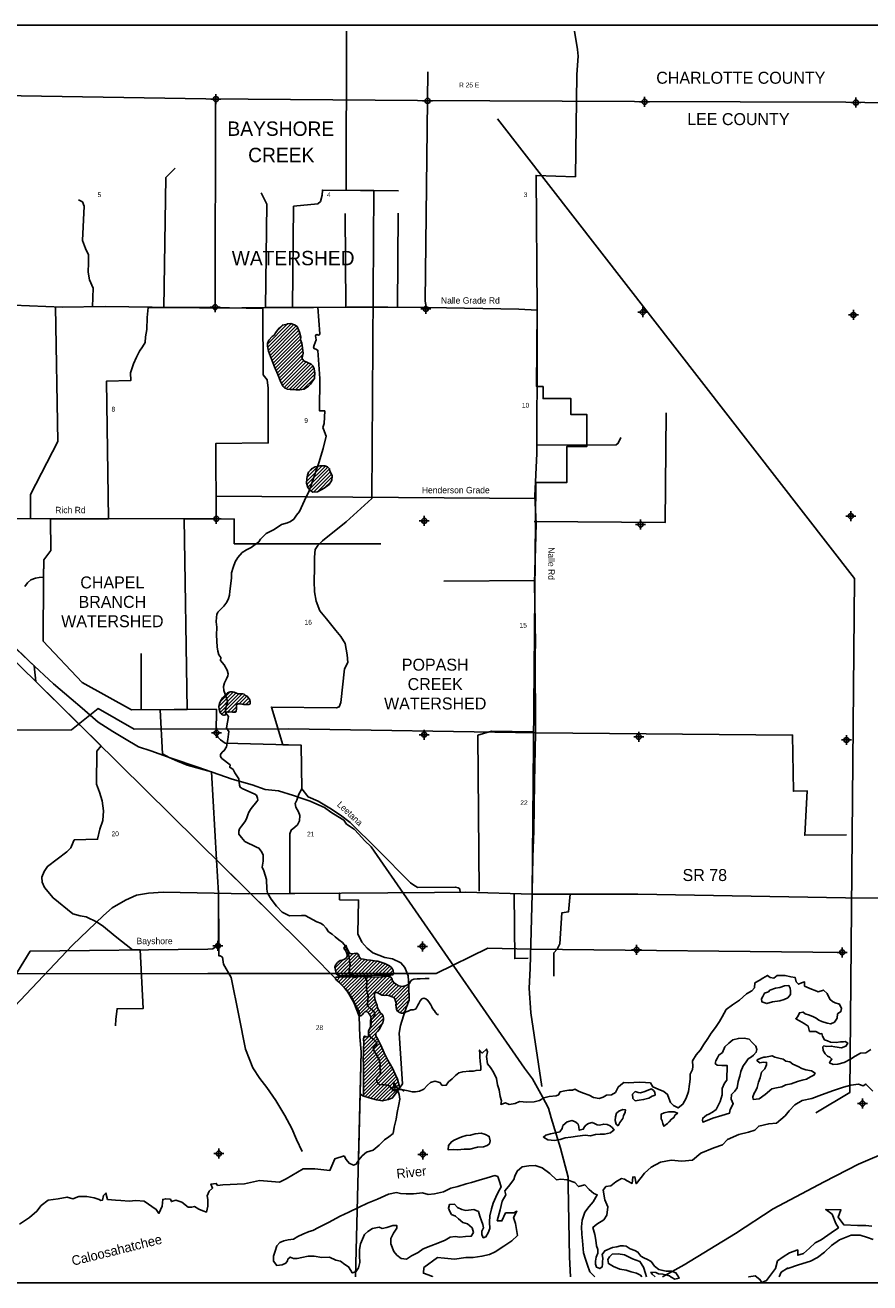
# Model space of a CAD drawing. Extents: x 214594 to 262594, y 787258 to 922597.
# Tile 3 of 5: x 225372 to 246533, y 856522 to 888022. Entities that reach past the tile are written whole.
import ezdxf
from ezdxf.enums import TextEntityAlignment as Align

# ---------------------------------------------------------------- set-up
doc = ezdxf.new("R2010")
doc.units = 0
doc.header["$LTSCALE"] = 800
doc.header["$PDMODE"] = 34
doc.header["$PDSIZE"] = 125
for name, pattern in [('DIVIDE', [0]), ('PHANTOM', [0]), ('STREAM', [0])]:
    doc.linetypes.add(name, pattern=pattern)
doc.layers.get('0').update_dxf_attribs({"linetype": 'CONTINUOUS'})
for name, color, linetype in [('BORDER', 1, 'CONTINUOUS'), ('COUNTY', 15, 'PHANTOM'), ('MAJROADS', 9, 'CONTINUOUS'), ('MINROADS', 8, 'CONTINUOUS'), ('POWERLINES', 10, 'DIVIDE'), ('RR', 13, 'CONTINUOUS'), ('SEC', 2, 'CONTINUOUS'), ('TEXT', 7, 'CONTINUOUS'), ('TRUNKS', 5, 'STREAM'), ('WATER', 4, 'CONTINUOUS'), ('WETDBA', 11, 'CONTINUOUS'), ('WETFILL', 12, 'CONTINUOUS'), ('WSHEDS', 3, 'CONTINUOUS')]:
    doc.layers.add(name, color=color, linetype=linetype)

# ---------------------------------------------------------------- blocks, each defined once
blk = doc.blocks.new('*X')
at = {"color": 0}
for p, q in [((231441, 880034), (231939, 880533)), ((231449, 879955), (232038, 880543)), ((231465, 879882), (232105, 880522)), ((231487, 879815), (232160, 880489)), ((231511, 879751), (232199, 880439)), ((231685, 880367), (231828, 880510)), ((231943, 880536), (231951, 880545)), ((231535, 879687), (232224, 880376)), ((231559, 879623), (232248, 880311)), ((231584, 879559), (232267, 880242)), ((231608, 879494), (232269, 880155)), ((231633, 879432), (232288, 880086)), ((231660, 879370), (232310, 880020)), ((231687, 879309), (232323, 879944)), ((231713, 879246), (232332, 879865)), ((231738, 879182), (232329, 879774)), ((231762, 879119), (232314, 879670)), ((231790, 879057), (232352, 879620)), ((231817, 878996), (232408, 879588)), ((231858, 878949), (232468, 879559)), ((231916, 878919), (232528, 879531)), ((231985, 878899), (232578, 879492)), ((232069, 878895), (232604, 879430)), ((232147, 878885), (232621, 879359)), ((232237, 878886), (232628, 879277)), ((232341, 878901), (232621, 879181)), ((232426, 876601), (232813, 876987)), ((232432, 876518), (232895, 876980)), ((232434, 876697), (232713, 876975)), ((232451, 876448), (232954, 876951)), ((232471, 876822), (232569, 876921)), ((232485, 876394), (232999, 876908)), ((232532, 876353), (233017, 876837)), ((232594, 876327), (233046, 876778)), ((232693, 876337), (233062, 876706)), ((232883, 876438), (233029, 876585)), ((230226, 870953), (230592, 871320)), ((230238, 870876), (230656, 871295)), ((230263, 871079), (230511, 871326)), ((230263, 871079), (230511, 871326)), ((230384, 871022), (230656, 871295)), ((230260, 870810), (230725, 871275)), ((230299, 870761), (230810, 871272)), ((230447, 870820), (230875, 871249)), ((230560, 871022), (230810, 871272)), ((230737, 871022), (230929, 871214)), ((230737, 871022), (230929, 871214)), ((230817, 871014), (230969, 871166)), ((230899, 871007), (231000, 871109)), ((230899, 871007), (231000, 871109)), ((230993, 871013), (231001, 871021)), ((230367, 870740), (230411, 870784)), ((230531, 870816), (230667, 870952)), ((230616, 870812), (230663, 870860)), ((233149, 864330), (233585, 864766)), ((233174, 864267), (233682, 864774)), ((233213, 864217), (233731, 864735)), ((233364, 864899), (233416, 864951)), ((233398, 864844), (233444, 864890)), ((233429, 864786), (233473, 864831)), ((233442, 864712), (233510, 864779)), ((233134, 864404), (233350, 864619)), ((233301, 864217), (233755, 864671)), ((233393, 864220), (233808, 864636)), ((233482, 864222), (233883, 864623)), ((233574, 864225), (233961, 864612)), ((233661, 864223), (234038, 864601)), ((233749, 864223), (234113, 864587)), ((233837, 864222), (234192, 864578)), ((233925, 864222), (234262, 864560)), ((234013, 864222), (234330, 864539)), ((234103, 864223), (234396, 864516)), ((234192, 864224), (234454, 864486)), ((234282, 864225), (234510, 864454)), ((234372, 864227), (234556, 864411)), ((233146, 864151), (233171, 864175)), ((233169, 864262), (233174, 864267)), ((233180, 864096), (233268, 864184)), ((233230, 864058), (233355, 864182)), ((233275, 864014), (233445, 864184)), ((233317, 863968), (233559, 864210)), ((233359, 863922), (233621, 864184)), ((233401, 863875), (233715, 864189)), ((233440, 863826), (233804, 864189)), ((233480, 863777), (233889, 864186)), ((233516, 863725), (233975, 864184)), ((233551, 863672), (234061, 864181)), ((233584, 863616), (234151, 864183)), ((233612, 863556), (234242, 864185)), ((233641, 863496), (234333, 864189)), ((233670, 863437), (234428, 864195)), ((233700, 863378), (234515, 864193)), ((234198, 863788), (234555, 864146)), ((234253, 863755), (234579, 864081)), ((234460, 864227), (234588, 864355)), ((234550, 864228), (234605, 864284)), ((234315, 863728), (234619, 864033)), ((234398, 863723), (234668, 863994)), ((234477, 863714), (234726, 863963)), ((234543, 863691), (234800, 863948)), ((234607, 863667), (234909, 863969)), ((234640, 863611), (234986, 863958)), ((234660, 863543), (234988, 863871)), ((234661, 863456), (234991, 863785)), ((233730, 863320), (234120, 863710)), ((233746, 863248), (234133, 863635)), ((233904, 863317), (234151, 863564)), ((233964, 863289), (234178, 863503)), ((234004, 863240), (234196, 863432)), ((234674, 863380), (234993, 863699)), ((234704, 863322), (234995, 863613)), ((234759, 863288), (234944, 863474)), ((233971, 862765), (234350, 863145)), ((234004, 862887), (234335, 863218)), ((234031, 863179), (234220, 863368)), ((234043, 863015), (234292, 863264)), ((234044, 863104), (234252, 863312)), ((234835, 863277), (234886, 863327)), ((233850, 862468), (234214, 862832)), ((233852, 862558), (234332, 863038)), ((233845, 862109), (234258, 862522)), ((233846, 862376), (234166, 862695)), ((233846, 862198), (234228, 862580)), ((233847, 862288), (234198, 862639)), ((233852, 862647), (233898, 862693)), ((233847, 861670), (234400, 862222)), ((233847, 861581), (234429, 862163)), ((233848, 862024), (234287, 862463)), ((233848, 861759), (234371, 862281)), ((233849, 861937), (234315, 862403)), ((233849, 861849), (234343, 862342)), ((233847, 861493), (234459, 862104)), ((233847, 861404), (234491, 862048)), ((233847, 861316), (234523, 861992)), ((233847, 861228), (234555, 861936)), ((233894, 861186), (234586, 861878)), ((233961, 861165), (234613, 861817)), ((234030, 861145), (234640, 861756)), ((234099, 861126), (234667, 861694)), ((234168, 861107), (234694, 861632)), ((234243, 861093), (234713, 861563)), ((234318, 861080), (234732, 861493)), ((234428, 861101), (234750, 861423)), ((234563, 861148), (234596, 861181))]:
    blk.add_line(p, q, dxfattribs=at)

msp = doc.modelspace()

# ---------------------------------------------------------------- linework, layer by layer
at = {"layer": 'BORDER', "color": 0}
msp.add_lwpolyline([(214594, 856522), (214594, 888022), (262594, 888022), (262594, 856522)], close=True, dxfattribs=at)
at = {"layer": 'COUNTY', "color": 0}
msp.add_lwpolyline([(262444, 885913), (261647, 885912), (256329, 886000), (251194, 886003), (245934, 886091), (240641, 886112), (235204, 886133), (229902, 886179), (224751, 886258), (219114, 886255), (214744, 886287)], dxfattribs=at)
at = {"layer": 'MAJROADS', "color": 0}
for points in [[(225073, 881008), (226296, 880958), (227377, 880975), (229740, 880940), (230193, 880937), (231408, 880953), (232598, 880953), (233436, 880955), (234458, 880956), (235480, 880948), (237743, 880907), (238203, 880886), (238197, 879981), (238193, 877292), (238144, 876236), (238172, 875532), (238136, 874058), (238158, 872524), (238148, 872281), (238159, 870287), (238133, 869063), (238115, 867832), (238094, 867187), (238071, 866307)], [(225019, 872532), (225491, 872077), (226083, 871525), (226521, 871152), (226801, 870917), (227198, 870565), (227566, 870329), (227858, 870152), (228211, 869949), (228517, 869846), (229028, 869663), (229694, 869437), (230225, 869255), (230560, 869140), (231061, 868991), (231381, 868878), (231722, 868842), (232094, 868724), (232334, 868644), (232516, 868584), (232680, 868509), (232873, 868427), (233031, 868309), (233205, 868205), (233358, 868109), (233423, 868013), (233617, 867884), (233733, 867758), (233875, 867601), (234039, 867444), (237881, 861895), (238086, 861630), (238330, 861177), (238481, 860897), (238547, 860652), (238677, 860246), (238783, 859893), (238975, 859166), (238973, 858957), (239010, 857164), (239030, 856672)], [(219575, 857918), (219809, 858148), (221228, 859721), (221617, 860129), (224233, 862615), (224815, 863130), (226555, 864977), (227332, 865725), (227551, 865917), (227888, 866107), (228165, 866230), (228459, 866278), (228828, 866309), (230956, 866268), (235626, 866297), (236411, 866303), (238070, 866257), (240718, 866254), (245921, 866165), (247605, 866152)], [(241342, 856672), (241881, 856976), (243170, 857761), (244114, 858373), (245386, 859049), (246253, 859494), (247053, 859839), (248574, 860303), (249995, 860802), (251206, 861185), (251542, 861333), (252980, 861831), (254408, 862154), (255684, 862394), (256598, 862461), (258456, 862990), (260362, 863384), (261848, 863655), (262444, 863783)]]:
    msp.add_lwpolyline(points, dxfattribs=at)
at = {"layer": 'MINROADS', "color": 0}
for points in [[(235456, 886851), (235397, 881120), (235415, 880949)], [(229130, 884442), (228893, 884205), (228843, 880940)], [(232066, 880953), (232096, 883486), (232704, 883544), (232771, 883608), (232809, 883767), (232819, 883893), (234724, 883872)], [(226711, 883643), (226806, 883597), (226853, 883484), (226808, 882629), (226881, 882430), (226958, 882272), (226959, 882065), (226954, 881836), (226988, 881643), (227078, 881437), (227060, 880970)], [(231286, 883820), (231424, 883536), (231393, 880953)], [(233388, 883301), (233402, 880955)], [(234718, 883314), (234702, 880954)], [(226134, 880964), (226195, 877595), (225508, 876270), (225504, 875661)], [(238125, 875587), (241402, 875562), (241429, 878311)], [(238194, 877498), (240177, 877514), (240229, 877550), (240293, 877697)], [(238146, 876170), (230158, 876228), (230161, 875658), (224876, 875662), (222610, 875652), (222490, 875688), (222398, 875816), (222369, 875988), (222381, 876135), (222366, 876323), (222325, 876359), (222271, 876379), (222262, 876380)], [(236266, 866302), (236258, 866386), (236221, 866415), (236155, 866433), (235208, 866426), (235131, 866462), (235025, 866540), (234202, 867374), (233517, 868051), (233272, 868232), (233001, 868408), (232709, 868585), (232460, 868693), (232300, 868893), (232284, 869991), (230380, 870037), (230269, 870120), (230200, 870189), (230159, 870299), (230165, 870886), (228039, 870872), (226801, 871557), (225827, 872594), (225830, 874174), (225841, 874634), (226017, 874860), (226005, 875661)], [(229429, 870881), (229358, 875658)], [(230161, 875658), (230611, 875650), (230611, 875031), (234284, 875031)], [(238142, 874111), (235861, 874099)], [(228279, 870881), (228279, 872281)], [(236748, 866332), (236716, 870235), (237052, 870335), (238088, 870325)], [(230217, 866282), (230217, 865017), (230166, 864954), (230078, 864890), (229952, 864881), (225498, 864831), (224151, 862646), (224179, 862563)], [(237626, 866272), (237639, 864645), (237974, 864653)], [(239024, 866256), (238988, 865818), (238817, 865791), (238765, 865014), (238700, 864876), (238617, 864790), (238616, 864204)]]:
    msp.add_lwpolyline(points, dxfattribs=at)
at = {"layer": 'POWERLINES', "color": 0}
for points in [[(237206, 885672), (246146, 874159), (246031, 861285), (245180, 860784)], [(245948, 867739), (244903, 867731), (244960, 868848), (244618, 868835), (244598, 870240), (238173, 870297), (231969, 870397), (228102, 870392), (227198, 870904), (226531, 870369), (223211, 870363)], [(245886, 864796), (238049, 864876), (236966, 864904), (235670, 864269), (229949, 864268), (224781, 864258), (223211, 864233)]]:
    msp.add_lwpolyline(points, dxfattribs=at)
at = {"layer": 'RR', "color": 0}
msp.add_lwpolyline([(214744, 882331), (232280, 865032), (233421, 863858), (233610, 863541), (233739, 863199), (233753, 862685), (233791, 862310), (233652, 856672)], dxfattribs=at)
at = {"layer": 'SEC', "color": 0}
for p in [(230152, 886170), (235454, 886124), (240890, 886102), (246184, 886082), (230132, 880960), (235409, 880914), (240845, 880834), (246121, 880763), (230161, 875658), (235371, 875604), (246058, 875727), (240790, 875515), (230165, 870297), (235367, 870251), (240744, 870197), (245946, 870118), (230203, 864961), (235329, 864949), (240690, 864861), (245841, 864799), (246348, 861013), (230225, 859759), (235334, 859739)]:
    msp.add_point(p, dxfattribs=at)
at = {"layer": 'TRUNKS', "color": 0}
msp.add_lwpolyline([(234868, 861323), (234819, 861355), (234775, 861365), (234699, 861360), (234614, 861361), (234550, 861389), (234519, 861434), (234506, 861449), (234460, 861475), (234396, 861483), (234333, 861477), (234245, 861487), (234194, 861545), (234174, 861611), (234180, 861648), (234214, 861688), (234249, 861716), (234272, 861771), (234274, 861839), (234257, 861902), (234269, 862000), (234246, 862085), (234176, 862242), (234121, 862311), (234089, 862391), (234111, 862428), (234147, 862459), (234169, 862482), (234186, 862510), (234168, 862556), (234110, 862614), (234013, 862685), (233973, 862758), (233974, 862831), (234025, 862919), (234027, 862995), (234021, 863054), (234027, 863113), (234053, 863137), (234098, 863173), (234135, 863223), (234132, 863267), (234103, 863334), (234048, 863369), (233975, 863433), (233946, 863465), (233948, 863516), (233969, 863699), (233921, 863876), (233933, 864088), (233900, 864159), (233873, 864192), (233831, 864213), (233751, 864196), (233616, 864168), (233567, 864196), (233529, 864244), (233521, 864261), (233502, 864303), (233493, 864322), (233499, 864414), (233513, 864479), (233482, 864721), (233461, 864821), (233400, 864956), (233320, 865049), (233232, 865111), (233135, 865188), (233060, 865257), (232974, 865317), (232916, 865406), (232840, 865490), (232770, 865530), (232682, 865562), (232383, 865722), (232299, 865721), (231994, 865716), (231808, 865808), (231670, 865954), (231537, 866134), (231452, 866271), (231443, 866285), (231424, 866379), (231417, 866621), (231353, 866841), (231312, 866932), (231334, 867081), (231332, 867240), (231285, 867331), (231227, 867405), (231164, 867430), (230878, 867573), (230791, 867678), (230729, 867761), (230724, 867837), (230743, 867894), (230788, 867962), (230873, 868070), (230918, 868143), (230954, 868246), (230977, 868310), (231037, 868402), (231179, 868574), (231198, 868614), (231197, 868664), (231170, 868734), (231124, 868764), (230810, 868903), (230755, 868935), (230743, 868988), (230728, 869145), (230626, 869294), (230583, 869376), (230497, 869436), (230507, 869493), (230300, 869654), (230264, 869704), (230266, 869752), (230309, 869814), (230360, 869852), (230416, 869946), (230448, 870128), (230478, 870333), (230418, 870420), (230469, 870707), (230394, 870795), (230392, 870885), (230415, 870988), (230438, 871066), (230426, 871147), (230351, 871358), (230345, 871456), (230370, 871550), (230413, 871651), (230449, 871722), (230455, 871772), (230432, 871863), (230360, 872004), (230265, 872106), (230272, 872182), (230228, 872249), (230198, 872345), (230181, 872454), (230164, 872746), (230173, 872941), (230160, 873080), (230163, 873196), (230171, 873257), (230200, 873323), (230254, 873378), (230349, 873471), (230426, 873573), (230467, 873658), (230494, 873746), (230501, 873842), (230545, 874175), (230543, 874301), (230580, 874439), (230633, 874584), (230704, 874688), (230811, 874814), (230917, 874878), (231037, 874943), (231227, 875083), (231270, 875150), (231410, 875287), (231607, 875392), (231791, 875519), (231941, 875554), (232023, 875588), (232099, 875652), (232172, 875747), (232247, 875844), (232413, 876206), (232476, 876336), (232731, 877058), (232840, 877415), (232914, 877726), (232850, 877900), (232832, 877941), (232859, 878044), (232877, 878359), (232744, 878366), (232757, 879169), (232708, 879876), (232675, 879897), (232609, 879925), (232598, 879949), (232613, 880006), (232661, 880142), (232649, 880238), (232666, 880266), (232690, 880271), (232716, 880256), (232740, 880263), (232757, 880287), (232707, 880961)], dxfattribs=at)
at = {"layer": 'WATER', "color": 0}
for points in [[(233364, 859703), (233414, 859611), (233488, 859518), (233597, 859467), (233664, 859492), (233732, 859600), (233816, 859700), (233926, 859791), (234093, 859841), (234237, 859974), (234372, 860107), (234481, 860181), (234590, 860264), (234616, 860423), (234668, 860624), (234694, 860791), (234737, 860992), (234755, 861126), (234739, 861235), (234714, 861310), (234664, 861327), (234572, 861336), (234573, 861420), (234631, 861420), (234607, 861470), (234599, 861546), (234698, 861386), (234840, 861360), (234966, 861334), (235066, 861308), (235150, 861307), (235251, 861324), (235360, 861373), (235452, 861473), (235528, 861539), (235637, 861572), (235763, 861538), (235821, 861462), (235921, 861470), (235981, 861553), (236073, 861628), (236149, 861711), (236233, 861778), (236334, 861810), (236493, 861826), (236602, 861825), (236669, 861842), (236786, 861849), (236787, 861933), (236771, 862076), (236764, 862176), (236764, 862260), (236756, 862352), (236823, 862276), (236932, 862376), (236957, 862309), (236931, 862192), (236955, 862007), (237030, 861915), (237104, 861797), (237179, 861637), (237203, 861478), (237244, 861352), (237276, 861193), (237309, 861084), (237292, 860992), (237409, 861033), (237501, 860990), (237644, 861015), (237753, 861064), (237937, 861046), (238121, 861053), (238255, 861086), (238365, 861152), (238499, 861185), (238675, 861209), (238734, 861234), (238776, 861309), (238893, 861333), (238994, 861349), (239086, 861348), (239145, 861373), (239253, 861314), (239362, 861271), (239504, 861220), (239612, 861161), (239755, 861143), (239855, 861176), (239939, 861226), (240065, 861233), (240158, 861291), (240226, 861425), (240293, 861483), (240369, 861541), (240494, 861532), (240620, 861539), (240771, 861547), (240913, 861537), (241038, 861528), (241096, 861427), (241230, 861376), (241372, 861317), (241464, 861241), (241497, 861148), (241538, 861039), (241613, 860963), (241729, 860904), (241847, 860995), (241932, 861145), (241992, 861313), (242018, 861497), (242036, 861622), (242036, 861748), (242087, 861865), (242096, 861940), (242089, 862082), (242182, 862232), (242292, 862357), (242368, 862482), (242478, 862641), (242554, 862774), (242664, 862916), (242765, 863066), (242833, 863183), (242935, 863366), (243095, 863483), (243271, 863599), (243440, 863757), (243574, 863839), (243642, 863914), (243651, 864032), (243760, 864098), (243853, 864156), (243971, 864222), (244037, 864171), (244129, 864154), (244213, 864220), (244414, 864219), (244556, 864185), (244665, 864167), (244690, 864058), (244748, 863999), (244823, 864032), (244899, 864057), (244898, 863956), (245015, 863905), (245074, 863880), (245166, 863846), (245241, 863812), (245375, 863853), (245467, 863768), (245533, 863626), (245599, 863566), (245666, 863533), (245775, 863498), (245824, 863389), (245807, 863314), (245723, 863256), (245714, 863147), (245646, 863047), (245554, 863006), (245462, 863023), (245328, 863066), (245253, 863100), (245186, 863150), (245119, 863184), (245019, 863227), (244910, 863261), (244861, 863303), (244768, 863287), (244726, 863195), (244675, 863137), (244767, 863086), (244884, 863018), (244984, 862951), (245008, 862884), (245025, 862817), (245184, 862816), (245292, 862756), (245334, 862764), (245351, 862697), (245400, 862605), (245475, 862579), (245551, 862553), (245693, 862544), (245802, 862560), (245869, 862560), (245919, 862568), (245978, 862526), (245935, 862450), (245826, 862409), (245659, 862436), (245567, 862453), (245449, 862445), (245382, 862454), (245357, 862429), (245365, 862345), (245415, 862261), (245473, 862202), (245531, 862177), (245581, 862126), (245548, 862085), (245522, 862034), (245614, 861992), (245731, 862000), (245891, 862040), (246050, 862123), (246168, 862198), (246302, 862272), (246436, 862280), (246554, 862363)], [(241155, 856672), (241084, 856739), (241050, 856789), (241172, 856778), (241239, 856744), (241348, 856735), (241423, 856726), (241515, 856700), (241557, 856666), (241648, 856615), (241758, 856640), (241724, 856699), (241675, 856774), (241566, 856817), (241432, 856818), (241348, 856835), (241248, 856853), (241140, 856937), (241057, 857055), (240965, 857106), (240873, 857148), (240798, 857191), (240723, 857292), (240648, 857334), (240531, 857377), (240431, 857444), (240364, 857445), (240289, 857445), (240197, 857421), (240088, 857405), (239894, 857323), (239827, 857231), (239843, 857139), (239834, 857038), (239834, 856988), (239825, 856921), (239766, 856879), (239682, 856914), (239658, 856989), (239658, 857064), (239676, 857165), (239718, 857265), (239719, 857357), (239686, 857450), (239665, 857592), (239640, 857735), (239591, 857911), (239692, 857994), (239869, 858102), (239945, 858219), (239971, 858428), (239896, 858604), (239856, 858839), (239923, 858931), (240041, 858955), (240167, 859055), (240310, 859138), (240385, 859121), (240452, 859078), (240577, 859011), (240595, 859170), (240645, 859178), (240677, 859002), (240804, 859160), (240888, 859269), (241057, 859418), (241292, 859543), (241552, 859591), (241819, 859573), (242087, 859597), (242298, 859772), (242625, 859904), (242843, 859978), (242970, 860111), (243247, 860235), (243490, 860292), (243649, 860342), (243750, 860450), (244002, 860507), (244194, 860523), (244413, 860706), (244514, 860831), (244657, 860981), (244834, 861089), (245077, 861138), (245320, 861229), (245622, 861336), (245874, 861426), (246059, 861476), (246251, 861500), (246368, 861457), (246435, 861499), (246610, 861322)], [(230328, 858978), (230864, 859001), (231242, 859085), (231745, 859043), (231913, 859127), (232333, 859379), (232627, 859379), (233005, 859337), (233131, 859631), (233364, 859703)], [(235573, 856672), (235573, 856677), (235465, 856720), (235348, 856762), (235357, 856904), (235702, 857154), (235877, 857136), (236129, 857118), (236413, 857158), (236598, 857157), (236816, 857189), (237008, 857230), (237151, 857296), (237361, 857438), (237563, 857570), (237706, 857704), (237657, 858005), (237608, 858156), (237693, 858315), (237617, 858274), (237408, 858275), (237315, 858074), (237197, 858075), (237274, 858351), (237326, 858568), (237410, 858727), (237386, 858827), (237478, 858936), (237613, 859111), (237639, 859195), (237698, 859320), (237824, 859428), (237992, 859452), (238151, 859460), (238327, 859400), (238518, 859257), (238685, 859105), (238794, 859121), (238953, 859103), (239145, 859035), (239237, 858934), (239396, 858975), (239504, 858858), (239621, 858756), (239705, 858723), (239603, 858547), (239502, 858431), (239392, 858289), (239324, 858088), (239307, 857921), (239322, 857745), (239338, 857577), (239362, 857276), (239411, 857116), (239456, 856964), (239522, 856797), (239622, 856696), (239640, 856672)], [(225230, 857990), (225482, 858156), (225667, 858314), (225777, 858455), (225945, 858596), (226197, 858628), (226423, 858669), (226565, 858626), (226716, 858683), (226917, 858682), (227101, 858647), (227227, 858613), (227268, 858588), (227310, 858596), (227336, 858713), (227395, 858771), (227436, 858612), (227637, 858594), (227771, 858584), (227980, 858566), (228148, 858582), (228357, 858564), (228657, 858361), (228723, 858260), (228808, 858444), (228818, 858611), (228893, 858627), (229011, 858618), (229035, 858559), (229144, 858592), (229295, 858541), (229453, 858414), (229545, 858414), (229612, 858430), (229721, 858370), (229821, 858328), (229913, 858294), (229947, 858444), (229948, 858612), (229932, 858704), (229983, 858821), (230068, 858896), (230026, 858997), (230160, 859012), (230194, 858962), (230328, 858978)], [(246583, 857939), (246433, 857957), (246223, 857958), (245880, 857977), (245739, 858170), (245807, 858354), (245430, 858356), (245588, 858238), (245679, 858011), (245746, 857902), (245561, 857777), (245317, 857603), (245166, 857520), (245023, 857387), (244871, 857254), (244729, 857213), (244729, 857347), (244520, 857272), (244360, 857173), (244217, 857073), (244166, 856881), (244073, 856747), (243946, 856580), (243829, 856531), (243779, 856607), (243662, 856699), (243503, 856675), (243496, 856672)], [(244265, 856672), (244308, 856788), (244474, 856891), (244476, 856879), (244744, 856970), (245046, 857068), (245222, 857160), (245399, 857293), (245576, 857459), (245769, 857600), (246063, 857716), (246289, 857715), (246473, 857655), (246615, 857604)], [(240818, 856672), (240786, 856713), (240686, 856764), (240553, 856799), (240427, 856841), (240268, 856868), (240110, 856927), (239984, 857004), (239968, 857104), (240011, 857171), (240078, 857237), (240229, 857245), (240388, 857227), (240588, 857125), (240772, 857057), (240863, 856914), (240912, 856754), (240942, 856672)]]:
    msp.add_lwpolyline(points, dxfattribs=at)
for points in [[(244027, 863852), (243993, 863810), (243892, 863778), (243850, 863694), (243816, 863636), (243824, 863560), (243949, 863518), (244092, 863559), (244276, 863582), (244385, 863615), (244478, 863656), (244545, 863740), (244546, 863832), (244538, 863899), (244505, 863966), (244396, 863958), (244278, 863917), (244169, 863901)], [(242439, 860722), (242388, 860681), (242346, 860647), (242338, 860597), (242346, 860547), (242455, 860588), (242597, 860646), (242824, 860711), (243017, 860768), (243034, 860861), (243111, 861002), (243061, 861120), (243071, 861237), (243147, 861320), (243206, 861404), (243232, 861563), (243275, 861696), (243301, 861813), (243360, 861955), (243419, 862030), (243487, 862130), (243571, 862180), (243622, 862222), (243689, 862297), (243698, 862364), (243674, 862447), (243582, 862540), (243507, 862624), (243382, 862650), (243239, 862643), (243097, 862611), (243004, 862527), (242903, 862436), (242843, 862294), (242751, 862228), (242717, 862161), (242674, 862086), (242657, 862019), (242707, 861977), (242824, 861968), (242958, 861967), (242957, 861833), (242948, 861741), (242947, 861598), (242888, 861523), (242837, 861390), (242836, 861230), (242785, 861063), (242734, 860963), (242683, 860863), (242590, 860797), (242498, 860747)], [(243915, 862178), (243881, 862178), (243805, 862145), (243713, 862104), (243713, 862079), (243780, 862036), (243863, 862052), (243947, 862044), (243947, 861985), (243904, 861885), (243820, 861802), (243785, 861659), (243743, 861551), (243708, 861417), (243666, 861325), (243632, 861275), (243598, 861183), (243614, 861116), (243757, 861132), (243908, 861240), (244077, 861381), (244194, 861405), (244328, 861430), (244429, 861479), (244563, 861503), (244723, 861561), (244840, 861594), (244949, 861626), (245050, 861684), (245134, 861725), (245160, 861776), (245068, 861835), (244926, 861861), (244826, 861887), (244734, 861938), (244600, 861997), (244525, 862056), (244425, 862074), (244358, 862124), (244249, 862150), (244157, 862176), (244082, 862210)], [(241061, 861385), (240994, 861360), (240893, 861311), (240784, 861278), (240726, 861287), (240651, 861312), (240591, 861246), (240599, 861137), (240657, 861078), (240758, 861094), (240867, 861110), (240993, 861151), (241077, 861201), (241153, 861225), (241145, 861301), (241111, 861343)], [(240125, 860344), (240083, 860403), (240025, 860454), (239950, 860488), (239866, 860497), (239757, 860473), (239698, 860481), (239632, 860515), (239573, 860541), (239481, 860516), (239422, 860475), (239388, 860433), (239354, 860367), (239254, 860342), (239246, 860426), (239229, 860493), (239171, 860544), (239079, 860586), (238953, 860554), (238844, 860462), (238827, 860387), (238768, 860304), (238658, 860279), (238533, 860255), (238415, 860222), (238356, 860172), (238465, 860105), (238632, 860087), (238775, 860111), (238900, 860152), (239043, 860168), (239211, 860192), (239404, 860224), (239537, 860206), (239663, 860239), (239781, 860246), (239889, 860246), (240032, 860278), (240091, 860328)], [(240226, 860453), (240268, 860536), (240344, 860636), (240362, 860703), (240404, 860795), (240413, 860853), (240346, 860862), (240245, 860821), (240186, 860771), (240160, 860679), (240151, 860587), (240176, 860495)], [(241719, 860769), (241627, 860803), (241493, 860804), (241384, 860780), (241308, 860747), (241308, 860629), (241332, 860579), (241349, 860512), (241373, 860445), (241466, 860511), (241508, 860553), (241567, 860619), (241626, 860661), (241652, 860728)], [(236369, 859868), (236511, 859867), (236704, 859916), (236855, 859931), (236948, 859964), (237007, 860006), (237024, 860081), (237000, 860190), (236908, 860241), (236799, 860267), (236648, 860251), (236531, 860218), (236422, 860211), (236313, 860178), (236212, 860137), (236119, 860096), (236052, 860054), (235976, 859963), (235967, 859854), (236101, 859861), (236202, 859852)], [(232485, 857809), (232326, 857743), (232200, 857685), (232091, 857619), (231965, 857595), (231856, 857570), (231755, 857529), (231679, 857446), (231636, 857312), (231593, 857187), (231593, 857061), (231676, 856960), (231810, 856976), (231902, 857017), (231944, 857076), (231953, 857117), (232012, 857167), (232096, 857133), (232188, 857133), (232305, 857157), (232464, 857189), (232615, 857188), (232808, 857153), (233000, 857161), (233159, 857092), (233276, 857066), (233384, 856982), (233476, 856923), (233534, 856830), (233567, 856771), (233659, 856796), (233727, 856896), (233753, 857030), (233746, 857197), (233747, 857356), (233773, 857499), (233824, 857616), (233875, 857732), (233960, 857807), (234077, 857882), (234237, 857914), (234312, 857880), (234429, 857904), (234580, 857954), (234681, 857961), (234680, 857894), (234604, 857769), (234536, 857636), (234535, 857502), (234609, 857309), (234684, 857216), (234792, 857131), (234926, 857114), (235053, 857197), (235221, 857279), (235347, 857371), (235532, 857445), (235708, 857519), (235893, 857593), (236019, 857667), (236145, 857683), (236262, 857666), (236404, 857682), (236547, 857689), (236606, 857781), (236573, 857898), (236457, 857999), (236340, 858034), (236232, 858127), (236157, 858194), (236056, 858237), (236007, 858312), (235974, 858396), (235999, 858480), (236125, 858496), (236200, 858412), (236309, 858361), (236409, 858335), (236543, 858351), (236610, 858359), (236727, 858307), (236760, 858190), (236801, 858072), (236842, 857980), (236858, 857896), (236816, 857813), (236815, 857729), (236848, 857653), (236915, 857670), (236975, 857778), (237017, 857887), (237001, 858038), (237011, 858197), (237054, 858372), (237097, 858514), (237165, 858665), (237224, 858790), (237301, 858923), (237243, 859083), (237210, 859184), (237135, 859209), (236950, 859152), (236749, 859095), (236556, 859037), (236422, 859005), (236212, 858931), (236036, 858890), (235851, 858799), (235624, 858751), (235465, 858735), (235323, 858778), (235105, 858754), (234921, 858755), (234779, 858756), (234678, 858782), (234477, 858742), (234200, 858618), (233948, 858519), (233738, 858420), (233485, 858288), (233267, 858189), (232973, 858032), (232721, 857908), (232578, 857833)]]:
    msp.add_lwpolyline(points, close=True, dxfattribs=at)
at = {"layer": 'WETDBA', "color": 0}
for points in [[(231943, 880534), (231818, 880508), (231744, 880445), (231695, 880380), (231651, 880321), (231614, 880261), (231560, 880223), (231475, 880135), (231440, 880051), (231443, 879982), (231470, 879860), (231538, 879680), (231621, 879460), (231702, 879276), (231761, 879122), (231825, 878977), (231870, 878937), (231932, 878912), (231930, 878905), (232011, 878897), (232082, 878894), (232154, 878884), (232248, 878886), (232300, 878896), (232361, 878904), (232415, 878934), (232474, 878982), (232522, 879034), (232557, 879081), (232596, 879138), (232618, 879176), (232624, 879189), (232630, 879315), (232611, 879411), (232580, 879490), (232534, 879528), (232445, 879570), (232356, 879615), (232306, 879681), (232318, 879735), (232339, 879809), (232323, 879941), (232304, 880053), (232283, 880098), (232266, 880140), (232278, 880206), (232242, 880333), (232185, 880471), (232120, 880517), (232024, 880548), (231940, 880544)], [(232878, 876988), (232762, 876987), (232637, 876957), (232544, 876906), (232474, 876829), (232442, 876753), (232430, 876666), (232424, 876548), (232454, 876439), (232501, 876371), (232581, 876325), (232695, 876337), (232863, 876423), (232987, 876516), (233052, 876622), (233065, 876735), (233033, 876806), (233006, 876858), (232999, 876911), (232948, 876957)], [(230666, 870999), (230667, 870972), (230668, 870922), (230667, 870883), (230661, 870846), (230654, 870825), (230645, 870816), (230629, 870813), (230607, 870812), (230564, 870813), (230500, 870820), (230465, 870819), (230439, 870821), (230420, 870814), (230413, 870799), (230410, 870779), (230397, 870751), (230370, 870740), (230338, 870742), (230311, 870752), (230289, 870769), (230269, 870791), (230249, 870835), (230233, 870893), (230225, 870957), (230242, 871031), (230274, 871104), (230316, 871174), (230384, 871243), (230445, 871298), (230504, 871326), (230564, 871328), (230610, 871314), (230666, 871291), (230712, 871275), (230780, 871276), (230825, 871270), (230861, 871262), (230893, 871234), (230930, 871214), (230956, 871183), (230980, 871152), (230998, 871120), (231007, 871081), (231008, 871036), (230998, 871016), (230976, 871005), (230925, 871006), (230846, 871010), (230762, 871022), (230711, 871022), (230688, 871018), (230668, 871001), (230664, 870989)]]:
    msp.add_lwpolyline(points, close=True, dxfattribs=at)
for points in [[(233358, 864907), (233397, 864845), (233426, 864795), (233439, 864748), (233443, 864704), (233424, 864664), (233385, 864636), (233343, 864616), (233261, 864592), (233195, 864545), (233145, 864476), (233130, 864426), (233143, 864352), (233161, 864276), (233202, 864246), (233159, 864279), (233178, 864247), (233216, 864215), (233257, 864215), (233355, 864220), (233448, 864221), (233520, 864222), (233539, 864223), (233540, 864209), (233537, 864198), (233536, 864193), (233499, 864181), (233433, 864185), (233356, 864182), (233280, 864185), (233229, 864181), (233171, 864175), (233149, 864169), (233146, 864155), (233146, 864139), (233168, 864106), (233245, 864046), (233389, 863889), (233488, 863767), (233574, 863637), (233648, 863480), (233737, 863306), (233747, 863239), (233754, 863218), (233763, 863211), (233782, 863207), (233808, 863223), (233832, 863251), (233849, 863272), (233846, 863272), (233864, 863295), (233884, 863309), (233886, 863311), (233898, 863318), (233932, 863314), (233958, 863295), (233985, 863270), (234009, 863232), (234023, 863199), (234036, 863167), (234044, 863100), (234049, 863065), (234043, 863014), (234029, 862953), (234016, 862913), (233992, 862862), (233976, 862837), (233970, 862788), (233971, 862741), (233971, 862710), (233963, 862693), (233950, 862676), (233940, 862674), (233931, 862675), (233913, 862688), (233881, 862698), (233863, 862692), (233856, 862685), (233849, 862623), (233853, 862524), (233846, 862386), (233847, 862275), (233844, 862113), (233849, 862003), (233849, 861835), (233847, 861640), (233847, 861201)], [(234985, 864006), (234917, 863971), (234817, 863945), (234733, 863959), (234672, 863991), (234620, 864032), (234577, 864084), (234555, 864146), (234535, 864179), (234506, 864200), (234302, 864187), (234050, 864181), (233756, 864191), (233587, 864182), (233555, 864190), (233562, 864224), (233571, 864226), (233590, 864224), (233590, 864224), (233890, 864222), (234069, 864222), (234121, 864224), (234210, 864224), (234427, 864229), (234528, 864225), (234587, 864235), (234609, 864264), (234604, 864286), (234591, 864338), (234583, 864376), (234579, 864379), (234557, 864410), (234502, 864461), (234453, 864486), (234383, 864523), (234311, 864545), (234208, 864576), (234125, 864585), (234027, 864603), (233932, 864615), (233849, 864628), (233784, 864641), (233742, 864686), (233730, 864738), (233681, 864775), (233617, 864767), (233527, 864764), (233512, 864776), (233483, 864812), (233464, 864848), (233450, 864877), (233422, 864932), (233407, 864978)], [(235491, 864148), (235392, 864144), (235270, 864139), (235192, 864138), (235109, 864127), (235068, 864111), (235054, 864103), (235026, 864073), (234996, 864012), (234985, 864006)], [(234755, 861405), (234697, 861625), (234650, 861734), (234577, 861898), (234460, 862101), (234369, 862285), (234280, 862478), (234184, 862667), (234180, 862665), (234159, 862710), (234159, 862773), (234198, 862813), (234249, 862874), (234291, 862964), (234329, 863030), (234351, 863105), (234350, 863154), (234344, 863204), (234316, 863248), (234272, 863277), (234229, 863354), (234197, 863406), (234193, 863472), (234156, 863548), (234140, 863601), (234120, 863699), (234121, 863765), (234142, 863788), (234131, 863775), (234144, 863793), (234189, 863793), (234230, 863769), (234266, 863748), (234311, 863729), (234364, 863721), (234433, 863725), (234499, 863708), (234563, 863684), (234611, 863666), (234634, 863631), (234650, 863576), (234663, 863530), (234659, 863484), (234663, 863426), (234677, 863366), (234696, 863328), (234748, 863292), (234803, 863275), (234867, 863278)], [(234867, 863278), (234916, 863307), (234970, 863330), (235034, 863356), (235094, 863356), (235150, 863378), (235174, 863411), (235207, 863474), (235234, 863522), (235272, 863586), (235311, 863635), (235356, 863651), (235414, 863633), (235463, 863596), (235501, 863532), (235532, 863482), (235563, 863432), (235581, 863389), (235623, 863337), (235651, 863290), (235695, 863245), (235714, 863239), (235726, 863239)]]:
    msp.add_lwpolyline(points, dxfattribs=at)
at = {"layer": 'WETFILL', "color": 0}
msp.add_lwpolyline([(233407, 864978), (233358, 864907)], dxfattribs=at)
at = {"layer": 'WSHEDS', "color": 0}
for points in [[(233423, 887872), (233416, 883887), (234111, 883879), (234054, 876169), (233415, 875586), (232821, 875103), (232702, 874986), (232634, 874891), (232619, 874695), (232620, 874425), (232611, 874099), (232623, 873830), (232662, 873594), (232758, 873351), (232923, 873153), (233154, 872862), (233278, 872712), (233387, 872537), (233443, 872249), (233453, 872057), (233372, 871899), (233281, 871057), (233241, 870950), (233175, 870921), (231543, 870941), (231829, 869998), (232284, 869991), (232300, 868893), (232227, 868761), (232182, 868612), (232140, 868524), (232150, 868434), (232221, 868321), (232254, 868226), (232249, 868097), (232196, 867997), (232126, 867933), (232038, 867862), (232001, 867765), (232007, 866275), (233249, 866282), (233249, 866115), (233725, 866108), (233706, 865264), (233805, 865054), (233942, 864903), (234081, 864790), (234379, 864667), (234577, 864633), (234786, 864533), (234887, 864416), (234970, 864210), (234988, 863961), (234995, 863602), (234919, 863407), (234847, 863209), (234774, 862969), (234745, 862777), (234774, 862263), (234825, 861505), (234688, 861311)], [(238315, 861438), (238042, 863284), (237998, 863900), (238021, 864396), (238070, 866257), (238164, 876570), (238946, 876570), (238946, 877470), (239446, 877470), (239446, 878270), (239046, 878270), (239046, 878670), (238346, 878670), (238346, 878970), (238186, 878971), (238203, 880886), (238170, 884260), (239156, 884223), (239190, 886774), (239209, 887022), (239229, 887244), (239212, 887416), (239135, 887872)], [(230132, 880960), (230144, 886170)], [(225362, 873966), (225431, 874053), (225515, 874129), (225628, 874171), (225722, 874186), (225831, 874197), (225841, 874634), (226017, 874860), (226005, 875661), (227459, 875660), (227407, 879105), (228021, 879123), (228013, 879315), (228088, 879539), (228162, 879704), (228240, 879860), (228310, 879966), (228375, 880070), (228385, 880215), (228424, 880398), (228430, 880700), (228451, 880946), (230074, 880951)], [(230167, 867116), (230037, 869318), (229761, 869394), (229435, 869484), (229191, 869590), (228982, 869683), (228815, 869771), (228756, 870877), (229429, 870881), (229358, 875658), (230161, 875658), (230153, 877548), (231463, 877557), (231462, 878931), (231431, 879135), (231339, 879266), (231325, 880924), (230074, 880951)], [(227639, 862959), (227645, 863128), (227676, 863388), (228325, 863389), (228257, 864862), (228060, 864860), (227630, 865206), (227339, 865446), (227179, 865557), (226903, 865685), (226749, 865713), (226564, 865766), (226071, 866163), (225853, 866425), (225795, 866558), (225792, 866684), (225849, 866824), (225931, 866953), (226419, 867317), (226515, 867420), (226576, 867560), (226601, 867615), (227185, 867632), (227239, 867882), (227319, 868105), (227335, 868344), (227300, 868591), (227232, 868813), (227161, 869011), (227170, 869839), (227273, 869972), (225643, 871579), (225599, 871976), (224862, 872665)], [(234688, 861311), (234577, 861153), (234473, 861111), (234324, 861079), (234175, 861105), (233990, 861156), (233832, 861206), (233765, 861252), (233791, 862310), (233753, 862685), (233739, 863199), (233610, 863541), (233421, 863858), (232280, 865032), (230167, 867116), (230217, 866282), (230226, 865004), (230226, 864711), (230261, 864711), (230315, 864675), (230341, 864506), (230531, 864169), (230723, 863220), (230891, 862373), (231072, 861907), (231254, 861639), (231428, 861413), (231656, 861087), (231878, 860710), (232055, 860387), (232171, 860108), (232316, 859812)], [(233765, 861252), (233724, 859588)]]:
    msp.add_lwpolyline(points, dxfattribs=at)

# ---------------------------------------------------------------- block references
at = {"layer": 'WETDBA', "color": 0}
msp.add_blockref('*X', (0, 0), dxfattribs=at)
at = {"layer": 'WETFILL', "color": 0}
msp.add_blockref('*X', (0, 0), dxfattribs=at)
msp.add_blockref('*X', (0, 0), dxfattribs=at)
msp.add_blockref('*X', (0, 0), dxfattribs=at)
msp.add_blockref('*X', (0, 0), dxfattribs=at)
msp.add_blockref('*X', (0, 0), dxfattribs=at)

# ---------------------------------------------------------------- texts
at = {"layer": 'MAJROADS', "color": 0}
for s, height, p in [('Nalle Grade Rd', 160, (235788, 881047)), ('SR 78', 300, (241841, 866586))]:
    msp.add_text(s, height=height, dxfattribs=at).set_placement(p)
msp.add_text('Nalle Rd', height=160, rotation=270, dxfattribs=at).set_placement((238476, 874946))
at = {"layer": 'MINROADS', "color": 0}
for s, p in [('Henderson Grade', (235310, 876297)), ('Rich Rd', (226126, 875798)), ('Bayshore', (228162, 865004))]:
    msp.add_text(s, height=160, dxfattribs=at).set_placement(p)
msp.add_text('Leetana', height=160, rotation=317, dxfattribs=at).set_placement((233173, 868481))
at = {"layer": 'TEXT', "color": 0}
for s, height, p in [('CHARLOTTE COUNTY', 300, (241183, 886554)), ('LEE COUNTY', 300, (241958, 885518)), ('9', 120, (232365, 878059)), ('16', 120, (232371, 873008))]:
    msp.add_text(s, height=height, dxfattribs=at).set_placement(p)
for s, height, p in [('R 25 E', 120, (236496, 886463)), ('BAYSHORE', 360, (231777, 885249)), ('CREEK', 360, (231788, 884590)), ('5', 120, (227232, 883715)), ('4', 120, (232979, 883715)), ('3', 120, (237909, 883715)), ('WATERSHED', 360, (232086, 882008)), ('10', 120, (237909, 878442)), ('8', 120, (227582, 878344)), ('CHAPEL', 300, (227557, 873914)), ('BRANCH', 300, (227557, 873428)), ('WATERSHED', 300, (227557, 872943)), ('15', 120, (237849, 872932)), ('POPASH', 300, (235645, 871854)), ('CREEK', 300, (235645, 871368)), ('WATERSHED', 300, (235645, 870882)), ('22', 120, (237868, 868488)), ('20', 120, (227628, 867709)), ('21', 120, (232527, 867701)), ('28', 120, (232745, 862853))]:
    msp.add_text(s, height=height, dxfattribs=at).set_placement(p, align=Align.CENTER)
at = {"layer": 'WATER', "color": 0}
for s, rotation, p in [('River', 6, (234687, 859132)), ('Caloosahatchee', 14, (226569, 856948))]:
    msp.add_text(s, height=240, rotation=rotation, dxfattribs=at).set_placement(p)

doc.saveas('drawing.dxf')
